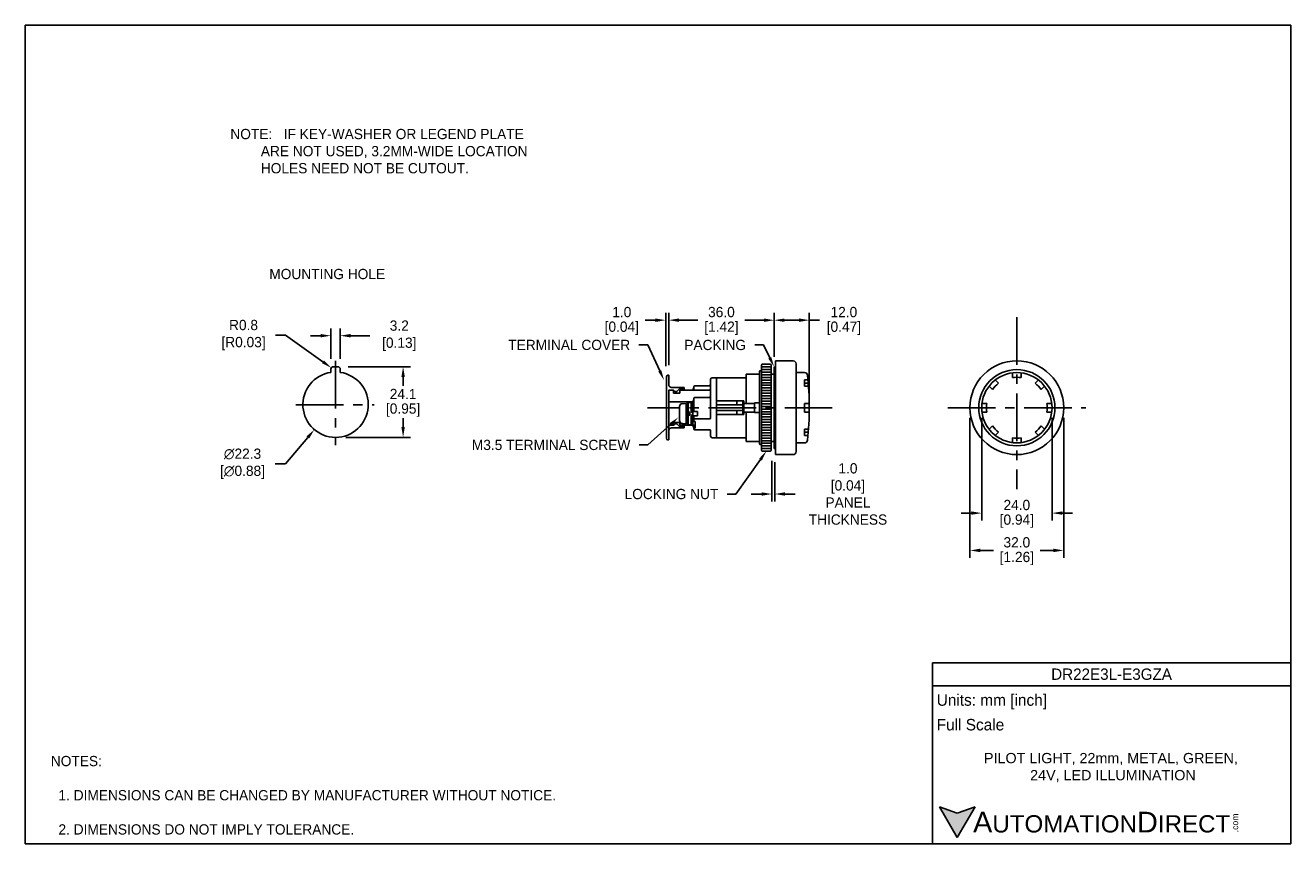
# Model space of a CAD drawing. Header units: inches. Extents: x 0 to 432, y 0 to 279.
import ezdxf
from ezdxf import colors
from ezdxf.entities.mleader import LeaderData, LeaderLine
from ezdxf.math import Vec2, Vec3

# ---------------------------------------------------------------- set-up
doc = ezdxf.new("R2010")
doc.units = ezdxf.units.IN
doc.header["$LTSCALE"] = 10
doc.header["$MEASUREMENT"] = 0
doc.linetypes.add('CENTER', pattern=[0.4, 0.25, -0.05, 0.05, -0.05])
for name, color, linetype in [('CENTER', 40, 'CENTER'), ('DIMENSIONS', 140, 'Continuous'), ('TEXT', 140, 'Continuous')]:
    doc.layers.add(name, color=color, linetype=linetype)
doc.styles.add('型式1', font='txt')
doc.dimstyles.get("Standard").update_dxf_attribs({"dimtxt": 3.5, "dimasz": 3.5, "dimexe": 2.5, "dimexo": 3.5, "dimgap": 1, "dimtad": 0, "dimtih": 1, "dimtoh": 1, "dimdec": 1, "dimzin": 0, "dimdsep": 46, "dimtxsty": 'Standard', "dimcen": 0, "dimadec": 0, "dimazin": 0, "dimtfac": 1, "dimtdec": 1, "dimtofl": 0, "dimtmove": 0, "dimatfit": 3, "dimfxl": 1, "dimtolj": 1, "dimtzin": 0, "dimarcsym": 0})

# ---------------------------------------------------------------- blocks, each defined once
blk = doc.blocks.new('*D103')
at = {"layer": 'DEFPOINTS', "color": 0, "transparency": 16777216}
for p in [(104.43, 162.49), (105.08, 162.03)]:
    blk.add_point(p, dxfattribs=at)
at = {"layer": 'DIMENSIONS', "color": 0, "lineweight": -2, "transparency": 16777216}
for p, q in [((85.32, 173.64), (88.82, 173.64)), ((88.82, 173.64), (101.58, 164.53))]:
    blk.add_line(p, q, dxfattribs=at)
at = {"layer": 'DIMENSIONS', "color": 0, "transparency": 16777216}
blk.add_solid([(101.92, 165), (101.24, 164.05), (104.43, 162.49)], dxfattribs=at)
at = {"layer": 'DIMENSIONS', "color": 0, "transparency": 16777216, "insert": (73.82, 173.64), "char_height": 3.5, "attachment_point": 5}
blk.add_mtext('\\A1; R0.8\\P [R0.03]', dxfattribs=at)
blk = doc.blocks.new('*D104')
at = {"layer": 'DEFPOINTS', "color": 0, "transparency": 16777216}
for p in [(107.48, 173.43), (104.28, 162.03), (107.48, 162.03)]:
    blk.add_point(p, dxfattribs=at)
at = {"layer": 'DIMENSIONS', "color": 0, "lineweight": -2, "transparency": 16777216}
for p, q in [((100.78, 173.43), (97.28, 173.43)), ((104.28, 165.53), (104.28, 175.93)), ((107.48, 165.53), (107.48, 175.93)), ((110.98, 173.43), (117.51, 173.43))]:
    blk.add_line(p, q, dxfattribs=at)
at = {"layer": 'DIMENSIONS', "color": 0, "transparency": 16777216}
for points in [[(100.78, 174.02), (100.78, 172.85), (104.28, 173.43)], [(110.98, 174.02), (110.98, 172.85), (107.48, 173.43)]]:
    blk.add_solid(points, dxfattribs=at)
at = {"layer": 'DIMENSIONS', "color": 0, "transparency": 16777216, "insert": (126.97, 173.43), "char_height": 3.5, "attachment_point": 5}
blk.add_mtext('\\A1; 3.2\\P [0.13]', dxfattribs=at)
blk = doc.blocks.new('*D105')
at = {"layer": 'DEFPOINTS', "color": 0, "transparency": 16777216}
for p in [(113.09, 158.38), (98.66, 141.38)]:
    blk.add_point(p, dxfattribs=at)
at = {"layer": 'DIMENSIONS', "color": 0, "lineweight": -2, "transparency": 16777216}
for p, q in [((88.77, 129.7), (96.4, 138.71)), ((85.27, 129.7), (88.77, 129.7))]:
    blk.add_line(p, q, dxfattribs=at)
at = {"layer": 'DIMENSIONS', "color": 0, "transparency": 16777216}
blk.add_solid([(95.96, 139.08), (96.85, 138.33), (98.66, 141.38)], dxfattribs=at)
at = {"layer": 'DIMENSIONS', "color": 0, "transparency": 16777216, "insert": (73.47, 129.7), "char_height": 3.5, "attachment_point": 5}
blk.add_mtext('\\A1; ∅22.3\\P [∅0.88]', dxfattribs=at)
blk = doc.blocks.new('*D106')
at = {"layer": 'DEFPOINTS', "color": 0, "transparency": 16777216}
for p in [(106.68, 162.83), (105.88, 138.73), (128.92, 138.73)]:
    blk.add_point(p, dxfattribs=at)
at = {"layer": 'DIMENSIONS', "color": 0, "lineweight": -2, "transparency": 16777216}
for p, q in [((110.18, 162.83), (131.42, 162.83)), ((128.92, 159.33), (128.92, 156.28)), ((128.92, 142.23), (128.92, 145.28)), ((109.38, 138.73), (131.42, 138.73))]:
    blk.add_line(p, q, dxfattribs=at)
at = {"layer": 'DIMENSIONS', "color": 0, "transparency": 16777216}
for points in [[(128.33, 159.33), (129.5, 159.33), (128.92, 162.83)], [(128.33, 142.23), (129.5, 142.23), (128.92, 138.73)]]:
    blk.add_solid(points, dxfattribs=at)
at = {"layer": 'DIMENSIONS', "color": 0, "transparency": 16777216, "char_height": 3.5, "attachment_point": 5}
for s, insert in [('\\A1;24.1', (128.92, 153.53)), ('\\A1;[0.95]', (128.92, 148.03))]:
    blk.add_mtext(s, dxfattribs=dict(at, insert=insert))
blk = doc.blocks.new('*D99')
at = {"layer": 'DEFPOINTS', "color": 0, "transparency": 16777216}
for p in [(326.35, 148.84), (350.35, 148.84), (350.35, 112.87)]:
    blk.add_point(p, dxfattribs=at)
at = {"layer": 'DIMENSIONS', "color": 0, "lineweight": -2, "transparency": 16777216}
for p, q in [((326.35, 145.34), (326.35, 110.37)), ((350.35, 145.34), (350.35, 110.37)), ((322.85, 112.87), (319.35, 112.87)), ((353.85, 112.87), (357.35, 112.87))]:
    blk.add_line(p, q, dxfattribs=at)
at = {"layer": 'DIMENSIONS', "color": 0, "transparency": 16777216}
for points in [[(322.85, 113.45), (322.85, 112.29), (326.35, 112.87)], [(353.85, 113.45), (353.85, 112.29), (350.35, 112.87)]]:
    blk.add_solid(points, dxfattribs=at)
at = {"layer": 'DIMENSIONS', "color": 0, "transparency": 16777216, "char_height": 3.5, "attachment_point": 5}
for s, insert in [('\\A1;24.0', (338.35, 115.62)), ('\\A1;[0.94]', (338.35, 110.12))]:
    blk.add_mtext(s, dxfattribs=dict(at, insert=insert))
blk = doc.blocks.new('*D100')
at = {"layer": 'DEFPOINTS', "color": 0, "transparency": 16777216}
for p in [(322.35, 148.84), (354.35, 148.84), (354.35, 100.12)]:
    blk.add_point(p, dxfattribs=at)
at = {"layer": 'DIMENSIONS', "color": 0, "lineweight": -2, "transparency": 16777216}
for p, q in [((322.35, 145.34), (322.35, 97.62)), ((354.35, 145.34), (354.35, 97.62)), ((325.85, 100.12), (330.35, 100.12)), ((350.85, 100.12), (346.35, 100.12))]:
    blk.add_line(p, q, dxfattribs=at)
at = {"layer": 'DIMENSIONS', "color": 0, "transparency": 16777216}
for points in [[(325.85, 100.71), (325.85, 99.54), (322.35, 100.12)], [(350.85, 100.71), (350.85, 99.54), (354.35, 100.12)]]:
    blk.add_solid(points, dxfattribs=at)
at = {"layer": 'DIMENSIONS', "color": 0, "transparency": 16777216, "char_height": 3.5, "attachment_point": 5}
for s, insert in [('\\A1;32.0', (338.35, 102.87)), ('\\A1;[1.26]', (338.35, 97.37))]:
    blk.add_mtext(s, dxfattribs=dict(at, insert=insert))
blk = doc.blocks.new('*D97')
at = {"layer": 'DEFPOINTS', "color": 0, "transparency": 16777216}
for p in [(254.74, 134.19), (255.74, 133.75), (255.74, 119.38)]:
    blk.add_point(p, dxfattribs=at)
at = {"layer": 'DIMENSIONS', "color": 0, "lineweight": -2, "transparency": 16777216}
for p, q in [((254.74, 130.69), (254.74, 116.88)), ((255.74, 130.25), (255.74, 116.88)), ((251.24, 119.38), (247.74, 119.38)), ((259.24, 119.38), (262.74, 119.38))]:
    blk.add_line(p, q, dxfattribs=at)
at = {"layer": 'DIMENSIONS', "color": 0, "transparency": 16777216}
for points in [[(251.24, 119.97), (251.24, 118.8), (254.74, 119.38)], [(259.24, 119.97), (259.24, 118.8), (255.74, 119.38)]]:
    blk.add_solid(points, dxfattribs=at)
at = {"layer": 'DIMENSIONS', "color": 0, "transparency": 16777216, "insert": (280.07, 119.38), "char_height": 3.5, "attachment_point": 5}
blk.add_mtext('\\A1; 1.0\\P [0.04]\\P PANEL\\P THICKNESS', dxfattribs=at)
blk = doc.blocks.new('*D101')
at = {"layer": 'DEFPOINTS', "color": 0, "transparency": 16777216}
for p in [(267.54, 178.73), (255.54, 162.74), (267.54, 148.84)]:
    blk.add_point(p, dxfattribs=at)
at = {"layer": 'DIMENSIONS', "color": 0, "lineweight": -2, "transparency": 16777216}
for p, q in [((255.54, 166.24), (255.54, 181.23)), ((259.04, 178.73), (264.04, 178.73)), ((267.54, 152.34), (267.54, 181.23)), ((267.54, 178.73), (271.04, 178.73))]:
    blk.add_line(p, q, dxfattribs=at)
at = {"layer": 'DIMENSIONS', "color": 0, "transparency": 16777216}
for points in [[(259.04, 179.31), (259.04, 178.14), (255.54, 178.73)], [(264.04, 179.31), (264.04, 178.14), (267.54, 178.73)]]:
    blk.add_solid(points, dxfattribs=at)
at = {"layer": 'DIMENSIONS', "color": 0, "transparency": 16777216, "char_height": 3.5, "attachment_point": 5}
for s, insert in [('\\A1;12.0', (279.33, 181.48)), ('\\A1;[0.47]', (279.33, 175.98))]:
    blk.add_mtext(s, dxfattribs=dict(at, insert=insert))
blk = doc.blocks.new('*D98')
at = {"layer": 'DEFPOINTS', "color": 0, "transparency": 16777216}
for p in [(219.54, 178.73), (219.54, 159.85), (255.54, 162.74)]:
    blk.add_point(p, dxfattribs=at)
at = {"layer": 'DIMENSIONS', "color": 0, "lineweight": -2, "transparency": 16777216}
for p, q in [((219.54, 163.35), (219.54, 181.23)), ((223.04, 178.73), (229.54, 178.73)), ((252.04, 178.73), (245.54, 178.73)), ((255.54, 166.24), (255.54, 181.23))]:
    blk.add_line(p, q, dxfattribs=at)
at = {"layer": 'DIMENSIONS', "color": 0, "transparency": 16777216}
for points in [[(223.04, 179.31), (223.04, 178.14), (219.54, 178.73)], [(252.04, 179.31), (252.04, 178.14), (255.54, 178.73)]]:
    blk.add_solid(points, dxfattribs=at)
at = {"layer": 'DIMENSIONS', "color": 0, "transparency": 16777216, "char_height": 3.5, "attachment_point": 5}
for s, insert in [('\\A1;36.0', (237.54, 181.48)), ('\\A1;[1.42]', (237.54, 175.98))]:
    blk.add_mtext(s, dxfattribs=dict(at, insert=insert))
blk = doc.blocks.new('*D102')
at = {"layer": 'DEFPOINTS', "color": 0, "transparency": 16777216}
for p in [(218.54, 178.73), (219.55, 159.9), (218.54, 159.57)]:
    blk.add_point(p, dxfattribs=at)
at = {"layer": 'DIMENSIONS', "color": 0, "lineweight": -2, "transparency": 16777216}
for p, q in [((215.04, 178.73), (211.54, 178.73)), ((218.54, 163.07), (218.54, 181.23)), ((219.55, 163.4), (219.55, 181.23)), ((223.05, 178.73), (226.55, 178.73))]:
    blk.add_line(p, q, dxfattribs=at)
at = {"layer": 'DIMENSIONS', "color": 0, "transparency": 16777216}
for points in [[(215.04, 179.31), (215.04, 178.14), (218.54, 178.73)], [(223.05, 179.31), (223.05, 178.14), (219.55, 178.73)]]:
    blk.add_solid(points, dxfattribs=at)
at = {"layer": 'DIMENSIONS', "color": 0, "transparency": 16777216, "char_height": 3.5, "attachment_point": 5}
for s, insert in [('\\A1;1.0', (203.54, 181.48)), ('\\A1;[0.04]', (203.54, 175.98))]:
    blk.add_mtext(s, dxfattribs=dict(at, insert=insert))

msp = doc.modelspace()

# ---------------------------------------------------------------- hatches: boundary and pattern name
at = {"layer": 'TEXT'}
msp.add_hatch(color=256, dxfattribs=at).paths.add_polyline_path([(318.04, 2.09), (324.11, 12.59), (318.04, 10.39), (311.98, 12.59)])

# ---------------------------------------------------------------- linework, layer by layer
for p, q in [((262.04, 164.84), (256.04, 164.84)), ((256.04, 132.84), (256.04, 164.84)), ((104.28, 162.03), (104.28, 160.91)), ((106.68, 162.83), (105.08, 162.83)), ((107.48, 160.91), (107.48, 162.03)), ((219.55, 159.9), (219.25, 159.9)), ((219.54, 156.74), (219.54, 159.9)), ((250.54, 160.34), (245.94, 160.34)), ((245.94, 160.34), (245.94, 150.34)), ((250.54, 159.73), (250.54, 161.24)), ((251.24, 161.44), (250.74, 161.44)), ((251.24, 163.39), (251.24, 161.44)), ((254.54, 162.79), (251.24, 162.79)), ((254.54, 161.89), (251.24, 161.89)), ((251.24, 161.44), (251.24, 136.24)), ((254.54, 160.99), (251.24, 160.99)), ((254.54, 160.09), (251.24, 160.09)), ((254.24, 163.69), (251.54, 163.69)), ((254.54, 163.39), (254.54, 134.29)), ((254.54, 160.34), (255.54, 160.34)), ((256.04, 162.74), (255.54, 162.74)), ((255.54, 134.94), (255.54, 162.74)), ((263.04, 148.84), (263.04, 163.84)), ((265.93, 160.84), (263.04, 160.84)), ((336.85, 159.13), (336.85, 160.74)), ((339.85, 159.13), (339.85, 160.74)), ((218.75, 138.4), (218.75, 159.4)), ((220.54, 155.74), (224.84, 155.74)), ((224.84, 154.84), (224.84, 155.74)), ((228.14, 154.84), (228.14, 156.04)), ((233.34, 156.34), (228.44, 156.34)), ((233.84, 158.59), (233.84, 145.3)), ((235.84, 159.04), (234.34, 159.04)), ((245.94, 159.09), (235.84, 159.09)), ((235.84, 138.59), (235.84, 159.09)), ((250.54, 137.95), (250.54, 159.73)), ((254.54, 159.19), (251.24, 159.19)), ((254.54, 158.29), (251.24, 158.29)), ((254.54, 157.39), (251.24, 157.39)), ((254.54, 156.49), (251.24, 156.49)), ((254.54, 155.59), (251.24, 155.59)), ((265.84, 158.32), (265.84, 156.2)), ((267.09, 158.32), (265.84, 158.32)), ((267.19, 157.18), (265.84, 157.18)), ((267.27, 156.2), (265.84, 156.2)), ((330.01, 155.05), (328.87, 156.2)), ((332.13, 157.18), (330.99, 158.32)), ((344.56, 157.18), (345.7, 158.32)), ((346.68, 155.05), (347.83, 156.2)), ((219.54, 154.84), (221.04, 154.84)), ((219.54, 154.84), (219.54, 143.14)), ((219.54, 154.54), (219.54, 143.14)), ((220.14, 154.84), (221.24, 154.84)), ((221.24, 153.84), (221.24, 154.84)), ((221.63, 154.34), (221.24, 154.84)), ((223.34, 153.84), (221.24, 153.84)), ((222.34, 154.34), (221.63, 154.34)), ((223.24, 155.24), (222.34, 154.34)), ((224.84, 155.24), (223.24, 155.24)), ((223.34, 154.84), (233.34, 154.84)), ((223.34, 153.84), (223.34, 154.84)), ((228.14, 147.59), (228.14, 152.04)), ((228.44, 152.34), (233.34, 152.34)), ((235.84, 151.19), (245.24, 151.19)), ((242.84, 149.84), (242.84, 151.19)), ((244.84, 151.19), (244.84, 146.49)), ((245.24, 146.49), (245.24, 151.19)), ((254.54, 154.69), (251.24, 154.69)), ((254.54, 153.79), (251.24, 153.79)), ((254.54, 152.89), (251.24, 152.89)), ((254.54, 151.99), (251.24, 151.99)), ((219.54, 137.84), (219.54, 148.84)), ((219.84, 150.84), (227.74, 150.84)), ((223.24, 144.46), (223.24, 149.22)), ((225.54, 150.34), (224.15, 150.22)), ((225.54, 143.34), (225.54, 150.34)), ((225.93, 148.84), (225.54, 148.84)), ((225.73, 146.8), (225.75, 146.87)), ((225.74, 150.34), (226.04, 150.34)), ((225.75, 150.27), (225.74, 150.34)), ((225.76, 150.2), (225.75, 150.27)), ((225.75, 146.87), (225.76, 146.94)), ((225.78, 150.13), (225.76, 150.2)), ((225.76, 146.94), (225.77, 147.01)), ((225.77, 147.01), (225.78, 147.08)), ((225.79, 150.06), (225.78, 150.13)), ((225.78, 147.08), (225.79, 147.15)), ((225.8, 149.99), (225.79, 150.06)), ((225.79, 147.15), (225.8, 147.22)), ((225.81, 149.93), (225.8, 149.99)), ((225.8, 147.22), (225.82, 147.29)), ((225.82, 149.86), (225.81, 149.93)), ((225.83, 149.79), (225.82, 149.86)), ((225.82, 147.29), (225.83, 147.36)), ((225.84, 149.72), (225.83, 149.79)), ((225.83, 147.36), (225.84, 147.42)), ((225.85, 149.65), (225.84, 149.72)), ((225.84, 147.42), (225.85, 147.49)), ((225.86, 149.58), (225.85, 149.65)), ((225.85, 147.49), (225.86, 147.56)), ((225.87, 149.51), (225.86, 149.58)), ((225.86, 147.56), (225.87, 147.63)), ((225.88, 149.44), (225.87, 149.51)), ((225.87, 147.63), (225.88, 147.7)), ((225.89, 149.37), (225.88, 149.44)), ((225.88, 147.7), (225.89, 147.77)), ((225.9, 149.3), (225.89, 149.37)), ((225.89, 147.84), (225.9, 147.91)), ((225.89, 147.77), (225.89, 147.84)), ((225.9, 149.23), (225.9, 149.3)), ((225.91, 149.16), (225.9, 149.23)), ((225.9, 147.91), (225.91, 147.98)), ((225.92, 149.09), (225.91, 149.16)), ((225.91, 148.05), (225.92, 148.12)), ((225.91, 147.98), (225.91, 148.05)), ((225.92, 149.02), (225.92, 149.09)), ((225.93, 148.95), (225.92, 149.02)), ((225.92, 148.12), (225.93, 148.19)), ((225.93, 148.89), (225.93, 148.95)), ((225.94, 148.82), (225.93, 148.89)), ((225.93, 148.33), (225.94, 148.4)), ((225.93, 148.26), (225.93, 148.33)), ((225.93, 148.19), (225.93, 148.26)), ((225.94, 148.75), (225.94, 148.82)), ((225.94, 148.68), (225.94, 148.75)), ((225.94, 148.61), (225.94, 148.68)), ((225.94, 148.54), (225.94, 148.61)), ((225.94, 148.47), (225.94, 148.54)), ((225.94, 148.4), (225.94, 148.47)), ((226.03, 146.8), (226.05, 146.87)), ((226.05, 150.27), (226.04, 150.34)), ((226.06, 150.2), (226.05, 150.27)), ((226.05, 146.87), (226.06, 146.94)), ((226.08, 150.13), (226.06, 150.2)), ((226.06, 146.94), (226.07, 147.01)), ((226.07, 147.01), (226.08, 147.08)), ((226.09, 150.06), (226.08, 150.13)), ((226.08, 147.08), (226.09, 147.15)), ((226.1, 149.99), (226.09, 150.06)), ((226.09, 147.15), (226.1, 147.22)), ((226.11, 149.93), (226.1, 149.99)), ((226.1, 147.22), (226.12, 147.29)), ((226.12, 149.86), (226.11, 149.93)), ((226.13, 149.79), (226.12, 149.86)), ((226.12, 147.29), (226.13, 147.36)), ((226.14, 149.72), (226.13, 149.79)), ((226.13, 147.36), (226.14, 147.42)), ((226.15, 149.65), (226.14, 149.72)), ((226.14, 147.42), (226.15, 147.49)), ((226.16, 149.58), (226.15, 149.65)), ((226.15, 147.49), (226.16, 147.56)), ((226.17, 149.51), (226.16, 149.58)), ((226.16, 147.56), (226.17, 147.63)), ((226.18, 149.44), (226.17, 149.51)), ((226.17, 147.63), (226.18, 147.7)), ((226.19, 149.37), (226.18, 149.44)), ((226.18, 147.7), (226.19, 147.77)), ((226.2, 149.3), (226.19, 149.37)), ((226.19, 147.84), (226.2, 147.91)), ((226.19, 147.77), (226.19, 147.84)), ((226.2, 149.23), (226.2, 149.3)), ((226.21, 149.16), (226.2, 149.23)), ((226.2, 147.91), (226.21, 147.98)), ((226.22, 149.09), (226.21, 149.16)), ((226.21, 148.05), (226.22, 148.12)), ((226.21, 147.98), (226.21, 148.05)), ((226.22, 149.02), (226.22, 149.09)), ((226.23, 148.95), (226.22, 149.02)), ((226.22, 148.12), (226.23, 148.19)), ((226.23, 148.89), (226.23, 148.95)), ((226.24, 148.82), (226.23, 148.89)), ((226.23, 148.33), (226.24, 148.4)), ((226.23, 148.26), (226.23, 148.33)), ((226.23, 148.19), (226.23, 148.26)), ((226.24, 143.04), (226.24, 150.64)), ((227.74, 150.64), (226.24, 150.64)), ((226.24, 148.75), (226.24, 148.82)), ((226.24, 148.68), (226.24, 148.75)), ((226.24, 148.61), (226.24, 148.68)), ((226.24, 148.54), (226.24, 148.61)), ((226.24, 148.47), (226.24, 148.54)), ((226.24, 148.4), (226.24, 148.47)), ((226.24, 147.34), (226.74, 147.34)), ((226.74, 146.34), (226.74, 147.34)), ((227.24, 150.64), (227.24, 147.44)), ((227.24, 147.44), (227.74, 147.14)), ((227.74, 142.94), (227.74, 150.74)), ((229.34, 147.59), (228.14, 147.59)), ((229.34, 146.09), (229.34, 147.59)), ((244.84, 149.84), (235.84, 149.84)), ((244.84, 147.84), (235.84, 147.84)), ((242.84, 147.84), (242.84, 146.49)), ((245.24, 150.34), (248.84, 150.34)), ((245.24, 147.34), (248.84, 147.34)), ((245.94, 137.34), (245.94, 147.34)), ((250.54, 150.49), (248.84, 150.49)), ((248.84, 147.19), (248.84, 150.49)), ((250.54, 147.19), (248.84, 147.19)), ((254.54, 151.09), (251.24, 151.09)), ((254.54, 150.19), (251.24, 150.19)), ((254.54, 149.29), (251.24, 149.29)), ((254.54, 148.39), (251.24, 148.39)), ((254.54, 147.49), (251.24, 147.49)), ((263.04, 133.84), (263.04, 148.84)), ((265.84, 150.34), (265.84, 147.34)), ((267.53, 150.34), (265.84, 150.34)), ((267.53, 147.34), (265.84, 147.34)), ((328.06, 150.34), (326.44, 150.34)), ((328.06, 147.34), (326.44, 147.34)), ((348.64, 150.34), (350.25, 150.34)), ((348.64, 147.34), (350.25, 147.34)), ((219.54, 142.84), (221.34, 142.84)), ((223.34, 143.84), (221.24, 143.84)), ((221.24, 142.84), (221.24, 143.84)), ((221.63, 143.34), (221.34, 142.84)), ((222.34, 143.34), (221.63, 143.34)), ((223.24, 142.44), (222.34, 143.34)), ((223.34, 142.84), (223.34, 143.84)), ((223.34, 142.84), (227.74, 142.84)), ((225.54, 143.34), (224.15, 143.46)), ((224.84, 142.84), (224.84, 141.94)), ((225.54, 145.28), (225.55, 145.35)), ((225.54, 145.21), (225.54, 145.28)), ((225.54, 145.14), (225.54, 145.21)), ((225.54, 145.07), (225.54, 145.14)), ((225.54, 145), (225.54, 145.07)), ((225.54, 144.93), (225.54, 145)), ((225.55, 144.86), (225.54, 144.93)), ((225.55, 145.42), (225.56, 145.49)), ((225.55, 145.35), (225.55, 145.42)), ((225.55, 144.79), (225.55, 144.86)), ((225.55, 144.72), (225.55, 144.79)), ((225.56, 144.65), (225.55, 144.72)), ((225.56, 145.56), (225.57, 145.63)), ((225.56, 145.49), (225.56, 145.56)), ((225.56, 144.58), (225.56, 144.65)), ((225.57, 144.51), (225.56, 144.58)), ((225.57, 145.7), (225.58, 145.77)), ((225.57, 145.63), (225.57, 145.7)), ((225.58, 144.44), (225.57, 144.51)), ((225.58, 145.77), (225.59, 145.84)), ((225.58, 144.37), (225.58, 144.44)), ((225.59, 144.3), (225.58, 144.37)), ((225.59, 145.84), (225.6, 145.91)), ((225.6, 144.24), (225.59, 144.3)), ((225.6, 145.98), (225.61, 146.05)), ((225.6, 145.91), (225.6, 145.98)), ((225.61, 144.17), (225.6, 144.24)), ((225.61, 146.05), (225.62, 146.11)), ((225.62, 144.1), (225.61, 144.17)), ((225.62, 146.11), (225.63, 146.18)), ((225.63, 144.03), (225.62, 144.1)), ((225.63, 146.18), (225.64, 146.25)), ((225.64, 143.96), (225.63, 144.03)), ((225.64, 146.25), (225.65, 146.32)), ((225.65, 143.89), (225.64, 143.96)), ((225.65, 146.32), (225.67, 146.39)), ((225.66, 143.82), (225.65, 143.89)), ((225.67, 143.75), (225.66, 143.82)), ((225.67, 146.39), (225.68, 146.46)), ((225.68, 143.68), (225.67, 143.75)), ((225.68, 146.46), (225.69, 146.53)), ((225.69, 143.61), (225.68, 143.68)), ((225.69, 146.53), (225.7, 146.6)), ((225.71, 143.54), (225.69, 143.61)), ((225.7, 146.6), (225.71, 146.67)), ((225.71, 146.67), (225.72, 146.74)), ((225.72, 143.48), (225.71, 143.54)), ((225.72, 146.74), (225.73, 146.8)), ((225.73, 143.41), (225.72, 143.48)), ((225.74, 143.34), (225.73, 143.41)), ((225.74, 143.34), (226.04, 143.34)), ((225.84, 145.28), (225.85, 145.35)), ((225.84, 145.21), (225.84, 145.28)), ((225.84, 145.14), (225.84, 145.21)), ((225.84, 145.07), (225.84, 145.14)), ((225.84, 145), (225.84, 145.07)), ((225.84, 144.93), (225.84, 145)), ((225.85, 144.86), (225.84, 144.93)), ((225.85, 145.42), (225.86, 145.49)), ((225.85, 145.35), (225.85, 145.42)), ((225.85, 144.79), (225.85, 144.86)), ((225.85, 144.72), (225.85, 144.79)), ((225.86, 144.65), (225.85, 144.72)), ((225.86, 145.56), (225.87, 145.63)), ((225.86, 145.49), (225.86, 145.56)), ((225.86, 144.58), (225.86, 144.65)), ((225.87, 144.51), (225.86, 144.58)), ((225.87, 145.7), (225.88, 145.77)), ((225.87, 145.63), (225.87, 145.7)), ((225.88, 144.44), (225.87, 144.51)), ((225.88, 145.77), (225.89, 145.84)), ((225.88, 144.37), (225.88, 144.44)), ((225.89, 144.3), (225.88, 144.37)), ((225.89, 145.84), (225.9, 145.91)), ((225.9, 144.24), (225.89, 144.3)), ((225.9, 145.98), (225.91, 146.05)), ((225.9, 145.91), (225.9, 145.98)), ((225.91, 144.17), (225.9, 144.24)), ((225.91, 146.05), (225.92, 146.11)), ((225.92, 144.1), (225.91, 144.17)), ((225.92, 146.11), (225.93, 146.18)), ((225.93, 144.03), (225.92, 144.1)), ((225.93, 146.18), (225.94, 146.25)), ((225.94, 143.96), (225.93, 144.03)), ((225.94, 146.25), (225.95, 146.32)), ((225.95, 143.89), (225.94, 143.96)), ((225.95, 146.32), (225.97, 146.39)), ((225.96, 143.82), (225.95, 143.89)), ((225.97, 143.75), (225.96, 143.82)), ((225.97, 146.39), (225.98, 146.46)), ((225.98, 143.68), (225.97, 143.75)), ((225.98, 146.46), (225.99, 146.53)), ((225.99, 143.61), (225.98, 143.68)), ((225.99, 146.53), (226, 146.6)), ((226.01, 143.54), (225.99, 143.61)), ((226, 146.6), (226.01, 146.67)), ((226.01, 146.67), (226.02, 146.74)), ((226.02, 143.48), (226.01, 143.54)), ((226.02, 146.74), (226.03, 146.8)), ((226.03, 143.41), (226.02, 143.48)), ((226.04, 143.34), (226.03, 143.41)), ((226.24, 146.34), (226.74, 146.34)), ((227.74, 143.04), (226.24, 143.04)), ((227.24, 146.24), (227.74, 146.54)), ((227.24, 143.04), (227.24, 146.24)), ((228.14, 144.09), (228.14, 146.09)), ((229.34, 146.09), (228.14, 146.09)), ((228.14, 145), (233.54, 145)), ((228.14, 144.09), (228.54, 144.09)), ((228.14, 142.94), (228.54, 142.94)), ((228.14, 141.64), (228.14, 142.94)), ((228.54, 141.87), (228.54, 144.09)), ((235.84, 146.49), (245.24, 146.49)), ((254.54, 146.59), (251.24, 146.59)), ((254.54, 145.69), (251.24, 145.69)), ((254.54, 144.79), (251.24, 144.79)), ((254.54, 143.89), (251.24, 143.89)), ((254.54, 142.99), (251.24, 142.99)), ((330.01, 142.62), (328.87, 141.48)), ((346.68, 142.62), (347.83, 141.48)), ((219.54, 141.94), (219.54, 140.94)), ((224.84, 141.94), (220.54, 141.94)), ((224.84, 142.44), (223.24, 142.44)), ((228.14, 141.87), (228.54, 141.87)), ((228.44, 141.34), (233.64, 141.34)), ((233.84, 139.11), (233.84, 141.04)), ((235.84, 138.61), (234.34, 138.61)), ((235.84, 138.59), (235.84, 138.61)), ((245.94, 138.59), (235.84, 138.59)), ((254.54, 142.09), (251.24, 142.09)), ((254.54, 141.19), (251.24, 141.19)), ((254.54, 140.29), (251.24, 140.29)), ((254.54, 139.39), (251.24, 139.39)), ((254.54, 138.49), (251.24, 138.49)), ((265.84, 141.48), (265.84, 139.36)), ((267.27, 141.48), (265.84, 141.48)), ((267.19, 140.5), (265.84, 140.5)), ((267.09, 139.36), (265.84, 139.36)), ((332.13, 140.5), (330.99, 139.36)), ((336.85, 138.55), (336.85, 136.93)), ((339.85, 138.55), (339.85, 136.93)), ((344.56, 140.5), (345.7, 139.36)), ((219.55, 137.9), (219.25, 137.9)), ((250.54, 137.34), (245.94, 137.34)), ((250.54, 136.44), (250.54, 137.95)), ((251.24, 136.24), (250.74, 136.24)), ((254.54, 137.59), (251.24, 137.59)), ((254.54, 136.69), (251.24, 136.69)), ((251.24, 136.24), (251.24, 134.29)), ((254.54, 135.79), (251.24, 135.79)), ((254.54, 134.89), (251.24, 134.89)), ((254.24, 133.99), (251.54, 133.99)), ((254.54, 137.34), (255.54, 137.34)), ((256.04, 134.94), (255.54, 134.94)), ((265.93, 136.84), (263.04, 136.84)), ((262.04, 132.84), (256.04, 132.84))]:
    msp.add_line(p, q)
for radius in [16, 13, 12]:
    msp.add_circle((338.35, 148.84), radius)
for centre, radius, start, end in [((262.04, 163.84), 1, 0, 90), ((105.88, 149.88), 11.15, 98.2503, 81.7497), ((105.08, 162.03), 0.8, 90, 180), ((106.68, 162.03), 0.8, 0, 90), ((219.25, 159.4), 0.5, 90, 180), ((250.74, 161.24), 0.2, 90, 180), ((251.54, 163.39), 0.3, 90, 180), ((254.24, 163.39), 0.3, 0, 90), ((265.93, 159.84), 1, 6.3794, 90), ((167.54, 148.84), 100, 353.6206, 6.3794), ((220.54, 156.74), 1, 180, 270), ((228.84, 154.74), 1.1, 129.5212, 174.7841), ((228.44, 156.04), 0.3, 90, 180), ((233.34, 156.84), 0.5, 270, 0), ((234.34, 158.54), 0.5, 90, 180), ((338.35, 148.84), 10.4, 126.7073, 143.2927), ((338.35, 148.84), 10.4, 81.7073, 98.2927), ((338.35, 148.84), 10.4, 36.7073, 53.2927), ((219.84, 154.54), 0.3, 90, 180), ((219.84, 151.14), 0.3, 180, 270), ((228.84, 150.74), 1.1, 129.5212, 180), ((228.44, 152.04), 0.3, 90, 180), ((233.34, 155.34), 0.5, 270, 0), ((233.34, 152.84), 0.5, 270, 0), ((224.24, 149.22), 1, 95, 180), ((338.35, 148.84), 10.4, 171.7073, 188.2927), ((338.35, 148.84), 10.4, 351.7073, 8.2927), ((219.84, 143.14), 0.3, 180, 270), ((224.24, 144.46), 1, 180, 265), ((228.84, 142.94), 1.1, 180, 230.4788), ((233.54, 145.3), 0.3, 270, 0), ((338.35, 148.84), 10.4, 216.7073, 233.2927), ((338.35, 148.84), 10.4, 306.7073, 323.2927), ((219.25, 138.4), 0.5, 180, 270), ((220.54, 140.94), 1, 90, 180), ((228.44, 141.64), 0.3, 180, 270), ((233.54, 141.04), 0.3, 0, 90), ((234.34, 139.11), 0.5, 180, 270), ((338.35, 148.84), 10.4, 261.7073, 278.2927), ((250.74, 136.44), 0.2, 180, 270), ((251.54, 134.29), 0.3, 180, 270), ((254.24, 134.29), 0.3, 270, 0), ((265.93, 137.84), 1, 270, 353.6206), ((262.04, 133.84), 1, 270, 0)]:
    msp.add_arc(centre, radius, start, end)
at = {"layer": 'CENTER', "ltscale": 6.5}
for p, q in [((338.35, 179.72), (338.35, 121.01)), ((105.88, 164.81), (105.88, 136.09)), ((92.36, 149.88), (119.06, 149.88)), ((275.38, 148.84), (212.32, 148.84)), ((314.84, 148.84), (361.84, 148.84))]:
    msp.add_line(p, q, dxfattribs=at)
at = {"layer": 'DEFPOINTS'}
msp.add_lwpolyline([(431.8, 0), (0, 0), (0, 279.4), (431.8, 279.4)], close=True, dxfattribs=at)
at = {"layer": 'TEXT'}
for p, q in [((309.54, 61.78), (431.8, 61.78)), ((309.54, 0), (309.54, 61.78)), ((431.8, 61.78), (431.8, 0)), ((309.54, 53.92), (431.8, 53.92)), ((318.04, 2.09), (311.98, 12.59)), ((311.98, 12.59), (318.04, 10.39)), ((318.04, 2.09), (324.11, 12.59)), ((324.11, 12.59), (318.04, 10.39)), ((431.8, 0), (309.54, 0))]:
    msp.add_line(p, q, dxfattribs=at)

# ---------------------------------------------------------------- texts
at = {"layer": 'DIMENSIONS', "char_height": 3.5, "attachment_point": 1}
for s, width, insert in [('NOTE:   IF KEY-WASHER OR LEGEND PLATE\\P        ARE NOT USED, 3.2MM-WIDE LOCATION\\P        HOLES NEED NOT BE CUTOUT.', 161.6579, (69.97, 244.03)), ('MOUNTING HOLE', 68.5965, (83.26, 196.24))]:
    msp.add_mtext_dynamic_manual_height_columns(s, width=width, gutter_width=17.5, heights=[0], dxfattribs=dict(at, insert=insert))
at = {"layer": 'DIMENSIONS', "char_height": 3.5}
for insert, attachment_point in [((98.61, 112.42), 6), ((130.2, 112.22), 4)]:
    msp.add_mtext('\\A1;', dxfattribs=dict(at, insert=insert, attachment_point=attachment_point))
at = {"layer": 'TEXT', "style": '型式1'}
for s, insert, char_height, width, attachment_point in [('{\\fAR MingtiM BIG-5|b0|i0|c136|p49;\\H1.1078x;DR22E3L-E3GZA}', (370.67, 57.85), 3.5, 122.2564, 5), ('{\\fArial|b0|i0|c0|p34;     \\H1.2x;A\\H0.8333x;UTOMATION\\H1.2x;D\\H0.8333x;IRECT}', (311.98, 7.33), 5.8906, 99.9641, 4)]:
    msp.add_mtext(s, dxfattribs=dict(at, insert=insert, char_height=char_height, width=width, attachment_point=attachment_point))
at = {"layer": 'TEXT'}
for s, insert, char_height, width, attachment_point in [(' Units: mm [inch]', (309.54, 48.46), 3.9271, 141.0618, 4), (' Full Scale', (309.54, 40.61), 3.9271, 140.6787, 4), ('{\\fArial|b0|i0|c0|p34;PILOT LIGHT, 22mm, METAL, GREEN,\\P 24V, LED ILLUMINATION}', (370.46, 25.99), 3.5, 107.5766, 5)]:
    msp.add_mtext(s, dxfattribs=dict(at, insert=insert, char_height=char_height, width=width, attachment_point=attachment_point))
at = {"layer": 'TEXT', "insert": (8.71, 29.97), "char_height": 3.5, "attachment_point": 1}
msp.add_mtext_dynamic_manual_height_columns('NOTES:\\P\\P  1. DIMENSIONS CAN BE CHANGED BY MANUFACTURER WITHOUT NOTICE.\\P  \\P  2. DIMENSIONS DO NOT IMPLY TOLERANCE.', width=279.7696, gutter_width=17.5, heights=[0], dxfattribs=at)
at = {"layer": 'TEXT', "insert": (411.76, 3.89), "char_height": 2.1206, "width": 6.2841, "attachment_point": 1, "rotation": 90, "style": '型式1'}
msp.add_mtext('{\\fArial|b0|i0|c0|p34;.com}', dxfattribs=at)

# ---------------------------------------------------------------- dimensions: what is measured, and where the dimension line sits
at = {"layer": 'DIMENSIONS'}
dim = msp.add_radius_dim(center=(105.08, 162.03), mpoint=(104.43, 162.49), text=' <>', dimstyle='Standard', override={"dimpost": '\\X'}, dxfattribs=at)
dim.commit()
dim.dimension.update_dxf_attribs({"geometry": '*D103', "text_midpoint": (73.82, 173.64), "dimtype": 164})
for base, p1, p2, text, picture, middle in [((107.48, 173.43), (104.28, 162.03), (107.48, 162.03), ' <>', '*D104', (126.97, 173.43)), ((255.74, 119.38), (254.74, 134.19), (255.74, 133.75), ' <>\\P PANEL\\P THICKNESS', '*D97', (280.07, 119.38))]:
    dim = msp.add_linear_dim(base=base, p1=p1, p2=p2, text=text, dimstyle='Standard', override={"dimpost": '\\X'}, dxfattribs=at)
    dim.commit()
    dim.dimension.update_dxf_attribs({"geometry": picture, "text_midpoint": middle, "dimtype": 160})
for base, p1, p2, picture, middle in [((218.54, 178.73), (219.55, 159.9), (218.54, 159.57), '*D102', (203.54, 178.73)), ((219.54, 178.73), (255.54, 162.74), (219.54, 159.85), '*D98', (237.54, 178.73)), ((267.54, 178.73), (255.54, 162.74), (267.54, 148.84), '*D101', (279.33, 178.73)), ((350.35, 112.87), (326.35, 148.84), (350.35, 148.84), '*D99', (338.35, 112.87)), ((354.35, 100.12), (322.35, 148.84), (354.35, 148.84), '*D100', (338.35, 100.12))]:
    dim = msp.add_linear_dim(base=base, p1=p1, p2=p2, dimstyle='Standard', override={"dimpost": '\\X'}, dxfattribs=at)
    dim.commit()
    dim.dimension.update_dxf_attribs({"geometry": picture, "text_midpoint": middle})
dim = msp.add_linear_dim(base=(128.92, 138.73), p1=(106.68, 162.83), p2=(105.88, 138.73), angle=90, dimstyle='Standard', override={"dimpost": '\\X'}, dxfattribs=at)
dim.commit()
dim.dimension.update_dxf_attribs({"geometry": '*D106', "text_midpoint": (128.92, 150.78)})
dim = msp.add_diameter_dim_2p(p1=(113.09, 158.38), p2=(98.66, 141.38), text=' <>', dimstyle='Standard', override={"dimpost": '\\X'}, dxfattribs=at)
dim.commit()
dim.dimension.update_dxf_attribs({"geometry": '*D105', "text_midpoint": (73.47, 129.7), "dimtype": 163})

# ---------------------------------------------------------------- leaders
ml = msp.add_multileader_mtext('Standard', dxfattribs=at)
ml.set_content('TERMINAL COVER', color=256)
ml.set_leader_properties()
ml.build(insert=Vec2(0, 0))
ml.multileader.update_dxf_attribs({"text_left_attachment_type": 2, "text_right_attachment_type": 2, "dogleg_length": 3, "arrow_head_size": 3.5})
ctx = ml.context
ctx.base_point, ctx.char_height, ctx.arrow_head_size, ctx.landing_gap_size, ctx.plane_origin = Vec3(155.58, 170.29), 3.5, 3.5, 3, Vec3(217.96, 158.25)
ctx.left_attachment, ctx.right_attachment, ctx.text_align_type = 2, 2, 2
notes = []
notes.append((ctx, [(0, (1, 1, 0), (212.41, 170.29), (-1, 0), 3, [(0, [(217.96, 158.25)], 0, [])])]))
ctx.mtext.insert, ctx.mtext.alignment, ctx.mtext.flow_direction = Vec3(206.41, 172.04), 3, 5
ml = msp.add_multileader_mtext('Standard', dxfattribs=at)
ml.set_content('PACKING', color=256)
ml.set_leader_properties()
ml.build(insert=Vec2(0, 0))
ml.multileader.update_dxf_attribs({"text_left_attachment_type": 2, "text_right_attachment_type": 2, "dogleg_length": 3, "arrow_head_size": 3.5})
ctx = ml.context
ctx.base_point, ctx.char_height, ctx.arrow_head_size, ctx.landing_gap_size, ctx.plane_origin = Vec3(220.77, 170.27), 3.5, 3.5, 3, Vec3(255.54, 162.74)
ctx.left_attachment, ctx.right_attachment, ctx.text_align_type = 2, 2, 2
notes.append((ctx, [(0, (1, 1, 0), (251.94, 170.27), (-1, 0), 3, [(0, [(255.54, 162.74)], 0, [])])]))
ctx.mtext.insert, ctx.mtext.alignment, ctx.mtext.flow_direction = Vec3(245.94, 172.02), 3, 5
ml = msp.add_multileader_mtext('Standard', dxfattribs=at)
ml.set_content('M3.5 TERMINAL SCREW', color=256)
ml.set_leader_properties()
ml.build(insert=Vec2(0, 0))
ml.multileader.update_dxf_attribs({"text_left_attachment_type": 2, "text_right_attachment_type": 2, "dogleg_length": 3, "arrow_head_size": 3.5})
ctx = ml.context
ctx.base_point, ctx.char_height, ctx.arrow_head_size, ctx.landing_gap_size, ctx.plane_origin = Vec3(140.47, 136.14), 3.5, 3.5, 3, Vec3(222.8, 145.52)
ctx.left_attachment, ctx.right_attachment, ctx.text_align_type = 2, 2, 2
notes.append((ctx, [(0, (1, 1, 0), (212.47, 136.14), (-1, 0), 3, [(0, [(222.8, 145.52)], 0, [])])]))
ctx.mtext.insert, ctx.mtext.alignment, ctx.mtext.flow_direction = Vec3(206.47, 137.89), 3, 5
ml = msp.add_multileader_mtext('Standard', dxfattribs=at)
ml.set_content('LOCKING NUT', color=256)
ml.set_leader_properties()
ml.build(insert=Vec2(0, 0))
ml.multileader.update_dxf_attribs({"text_left_attachment_type": 2, "text_right_attachment_type": 2, "dogleg_length": 3, "arrow_head_size": 3.5})
ctx = ml.context
ctx.base_point, ctx.char_height, ctx.arrow_head_size, ctx.landing_gap_size, ctx.plane_origin = Vec3(197.32, 119.38), 3.5, 3.5, 3, Vec3(252.89, 133.99)
ctx.left_attachment, ctx.right_attachment, ctx.text_align_type = 2, 2, 2
notes.append((ctx, [(0, (1, 1, 0), (242.49, 119.38), (-1, 0), 3, [(0, [(252.89, 133.99)], 0, [])])]))
ctx.mtext.insert, ctx.mtext.alignment, ctx.mtext.flow_direction = Vec3(236.49, 121.13), 3, 5
for ctx, leaders in notes:
    for number, flags, end, landing, length, lines in leaders:
        leader = LeaderData()
        leader.index, (leader.has_last_leader_line, leader.has_dogleg_vector, leader.attachment_direction) = number, flags
        leader.last_leader_point, leader.dogleg_vector, leader.dogleg_length = Vec3(end), Vec3(landing), length
        for number, points, colour, breaks in lines:
            line = LeaderLine()
            line.index, line.vertices, line.color, line.breaks = number, Vec3.list(points), colors.encode_raw_color(colour), breaks
            leader.lines.append(line)
        ctx.leaders.append(leader)

doc.saveas('drawing.dxf')
